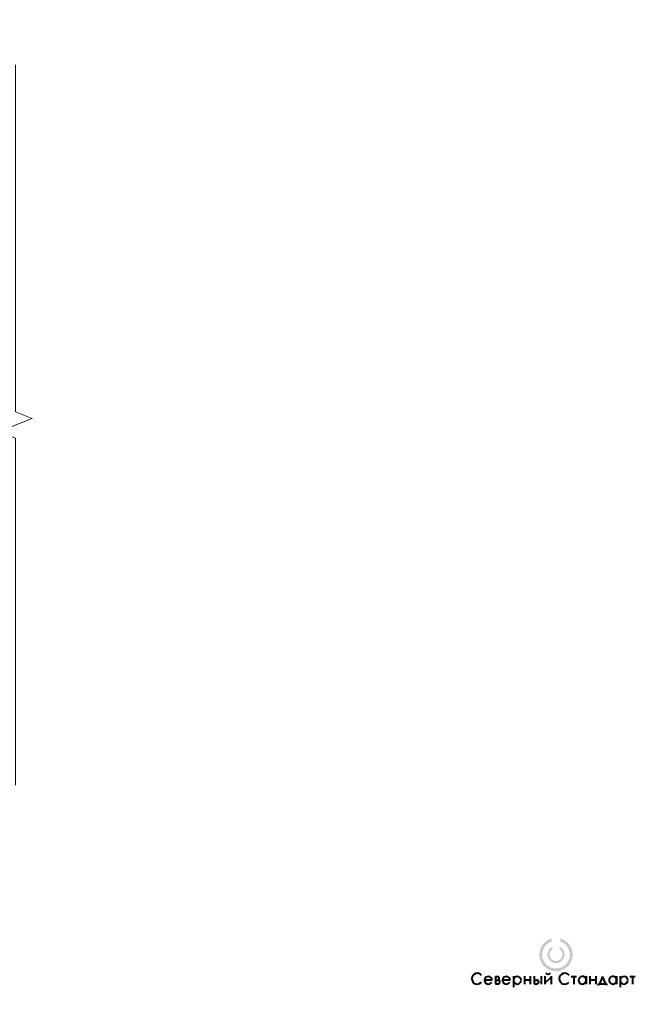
# Model space of a CAD drawing. Header units: millimetres. Extents: x 0 to 420, y 0 to 297.
# Tile 16 of 16: x 229 to 420, y 0 to 297. Entities that reach past the tile are written whole.
import ezdxf

# ---------------------------------------------------------------- set-up
doc = ezdxf.new("R2010")
doc.units = ezdxf.units.MM
doc.linetypes.add('K5LT32768', pattern=[0])
doc.linetypes.add('K5LT_THIN_INCLUDED_TO_HATCHING', pattern=[0])

# ---------------------------------------------------------------- blocks, each defined once
blk = doc.blocks.new('U35')
at = {"color": 7, "linetype": 'K5LT_THIN_INCLUDED_TO_HATCHING', "lineweight": 9, "true_color": 0xffffff}
for p, q in [((227.84, 178.75), (227.84, 283.39)), ((232.84, 176.75), (227.84, 178.75)), ((222.84, 172.75), (232.84, 176.75)), ((227.84, 170.75), (222.84, 172.75)), ((227.84, 66.1), (227.84, 170.75))]:
    blk.add_line(p, q, dxfattribs=at)
blk = doc.blocks.new('U169')
at = {"true_color": 0xff00ff}
blk.add_hatch(color=6, dxfattribs=at).paths.add_polyline_path([(392.24, 19.84), (392.24, 18.94), (392.35, 18.9), (392.46, 18.86), (392.56, 18.82), (392.67, 18.77), (392.77, 18.72), (392.88, 18.67), (392.98, 18.61), (393.08, 18.56), (393.18, 18.5), (393.27, 18.43), (393.37, 18.37), (393.46, 18.3), (393.55, 18.23), (393.64, 18.15), (393.73, 18.08), (393.81, 18), (393.89, 17.92), (393.97, 17.83), (394.05, 17.75), (394.13, 17.66), (394.2, 17.57), (394.27, 17.48), (394.34, 17.39), (394.4, 17.29), (394.46, 17.2), (394.52, 17.1), (394.58, 17), (394.63, 16.9), (394.69, 16.79), (394.73, 16.69), (394.78, 16.58), (394.82, 16.47), (394.86, 16.37), (394.9, 16.26), (394.93, 16.15), (394.96, 16.04), (394.99, 15.92), (395.01, 15.81), (395.04, 15.7), (395.05, 15.58), (395.07, 15.47), (395.08, 15.35), (395.09, 15.24), (395.09, 15.12), (395.1, 15.01), (395.1, 14.99), (395.09, 14.88), (395.09, 14.76), (395.08, 14.65), (395.07, 14.53), (395.06, 14.42), (395.04, 14.3), (395.02, 14.19), (394.99, 14.08), (394.97, 13.97), (394.94, 13.85), (394.9, 13.74), (394.87, 13.63), (394.83, 13.53), (394.79, 13.42), (394.74, 13.31), (394.69, 13.21), (394.64, 13.1), (394.59, 13), (394.53, 12.9), (394.47, 12.8), (394.41, 12.71), (394.35, 12.61), (394.28, 12.52), (394.21, 12.43), (394.14, 12.34), (394.06, 12.25), (393.98, 12.16), (393.9, 12.08), (393.82, 12), (393.74, 11.92), (393.65, 11.84), (393.56, 11.77), (393.47, 11.7), (393.38, 11.63), (393.28, 11.56), (393.19, 11.5), (393.09, 11.44), (392.99, 11.38), (392.89, 11.32), (392.79, 11.27), (392.68, 11.22), (392.58, 11.17), (392.47, 11.13), (392.36, 11.09), (392.26, 11.05), (392.15, 11.02), (392.03, 10.98), (391.92, 10.95), (391.81, 10.93), (391.7, 10.91), (391.58, 10.89), (391.47, 10.87), (391.36, 10.86), (391.24, 10.85), (391.13, 10.84), (391.01, 10.84), (390.89, 10.84), (390.78, 10.84), (390.66, 10.85), (390.55, 10.86), (390.43, 10.87), (390.32, 10.88), (390.21, 10.9), (390.09, 10.92), (389.98, 10.95), (389.87, 10.98), (389.76, 11.01), (389.65, 11.04), (389.54, 11.08), (389.43, 11.12), (389.32, 11.16), (389.22, 11.21), (389.11, 11.26), (389.01, 11.31), (388.91, 11.37), (388.81, 11.42), (388.71, 11.48), (388.62, 11.55), (388.52, 11.61), (388.43, 11.68), (388.34, 11.75), (388.25, 11.83), (388.16, 11.9), (388.08, 11.98), (387.99, 12.06), (387.91, 12.14), (387.84, 12.23), (387.76, 12.32), (387.69, 12.41), (387.62, 12.5), (387.55, 12.59), (387.48, 12.69), (387.42, 12.78), (387.36, 12.88), (387.3, 12.98), (387.25, 13.08), (387.2, 13.19), (387.15, 13.29), (387.1, 13.4), (387.06, 13.5), (387.02, 13.61), (386.98, 13.72), (386.95, 13.83), (386.92, 13.94), (386.89, 14.05), (386.87, 14.17), (386.85, 14.28), (386.83, 14.39), (386.81, 14.51), (386.8, 14.62), (386.79, 14.74), (386.79, 14.85), (386.78, 14.97), (386.78, 14.99), (386.79, 15.11), (386.79, 15.22), (386.8, 15.34), (386.81, 15.45), (386.82, 15.57), (386.84, 15.68), (386.86, 15.8), (386.89, 15.91), (386.91, 16.02), (386.94, 16.13), (386.98, 16.24), (387.01, 16.35), (387.05, 16.46), (387.09, 16.57), (387.14, 16.67), (387.19, 16.78), (387.24, 16.88), (387.29, 16.98), (387.35, 17.08), (387.41, 17.18), (387.47, 17.28), (387.53, 17.38), (387.6, 17.47), (387.67, 17.56), (387.74, 17.65), (387.82, 17.74), (387.9, 17.82), (387.98, 17.91), (388.06, 17.99), (388.14, 18.07), (388.23, 18.14), (388.32, 18.22), (388.41, 18.29), (388.5, 18.36), (388.59, 18.42), (388.69, 18.49), (388.79, 18.55), (388.89, 18.61), (388.99, 18.66), (389.09, 18.72), (389.2, 18.77), (389.3, 18.81), (389.41, 18.86), (389.52, 18.9), (389.62, 18.94), (389.66, 18.95), (389.66, 19.84), (389.53, 19.81), (389.41, 19.77), (389.29, 19.73), (389.17, 19.69), (389.06, 19.64), (388.94, 19.59), (388.82, 19.54), (388.71, 19.49), (388.6, 19.43), (388.48, 19.37), (388.37, 19.31), (388.27, 19.24), (388.16, 19.17), (388.06, 19.1), (387.95, 19.03), (387.85, 18.95), (387.75, 18.87), (387.66, 18.79), (387.56, 18.7), (387.47, 18.62), (387.38, 18.53), (387.29, 18.44), (387.2, 18.34), (387.12, 18.25), (387.04, 18.15), (386.96, 18.05), (386.89, 17.95), (386.81, 17.85), (386.74, 17.74), (386.67, 17.63), (386.61, 17.53), (386.55, 17.42), (386.49, 17.3), (386.43, 17.19), (386.37, 17.08), (386.32, 16.96), (386.28, 16.84), (386.23, 16.73), (386.19, 16.61), (386.15, 16.49), (386.11, 16.36), (386.08, 16.24), (386.05, 16.12), (386.02, 15.99), (386, 15.87), (385.98, 15.75), (385.96, 15.62), (385.95, 15.49), (385.94, 15.37), (385.93, 15.24), (385.92, 15.11), (385.92, 14.99), (385.92, 14.87), (385.93, 14.74), (385.94, 14.61), (385.95, 14.49), (385.96, 14.36), (385.98, 14.24), (386, 14.11), (386.02, 13.99), (386.05, 13.86), (386.08, 13.74), (386.11, 13.62), (386.15, 13.5), (386.19, 13.38), (386.23, 13.26), (386.28, 13.14), (386.33, 13.02), (386.38, 12.9), (386.43, 12.79), (386.49, 12.68), (386.55, 12.56), (386.61, 12.45), (386.68, 12.35), (386.74, 12.24), (386.82, 12.13), (386.89, 12.03), (386.97, 11.93), (387.04, 11.83), (387.12, 11.73), (387.21, 11.64), (387.29, 11.54), (387.38, 11.45), (387.47, 11.37), (387.57, 11.28), (387.66, 11.19), (387.76, 11.11), (387.86, 11.03), (387.96, 10.96), (388.06, 10.88), (388.16, 10.81), (388.27, 10.74), (388.38, 10.68), (388.49, 10.61), (388.6, 10.55), (388.71, 10.5), (388.83, 10.44), (388.94, 10.39), (389.06, 10.34), (389.18, 10.29), (389.3, 10.25), (389.42, 10.21), (389.54, 10.17), (389.66, 10.14), (389.78, 10.11), (389.91, 10.08), (390.03, 10.06), (390.16, 10.04), (390.28, 10.02), (390.41, 10), (390.53, 9.99), (390.66, 9.98), (390.79, 9.98), (390.91, 9.97), (391.04, 9.98), (391.17, 9.98), (391.29, 9.99), (391.42, 10), (391.55, 10.01), (391.67, 10.03), (391.8, 10.05), (391.92, 10.07), (392.05, 10.1), (392.17, 10.13), (392.29, 10.16), (392.41, 10.2), (392.53, 10.23), (392.65, 10.28), (392.77, 10.32), (392.89, 10.37), (393.01, 10.42), (393.12, 10.47), (393.23, 10.53), (393.35, 10.59), (393.46, 10.65), (393.56, 10.72), (393.67, 10.78), (393.78, 10.85), (393.88, 10.93), (393.98, 11), (394.08, 11.08), (394.18, 11.16), (394.28, 11.24), (394.37, 11.33), (394.46, 11.42), (394.55, 11.51), (394.64, 11.6), (394.72, 11.69), (394.8, 11.79), (394.88, 11.89), (394.96, 11.99), (395.03, 12.09), (395.11, 12.2), (395.18, 12.3), (395.24, 12.41), (395.31, 12.52), (395.37, 12.63), (395.43, 12.74), (395.48, 12.86), (395.53, 12.97), (395.58, 13.09), (395.63, 13.21), (395.67, 13.33), (395.71, 13.45), (395.75, 13.57), (395.79, 13.69), (395.82, 13.81), (395.85, 13.94), (395.87, 14.06), (395.89, 14.18), (395.91, 14.31), (395.93, 14.44), (395.94, 14.56), (395.95, 14.69), (395.95, 14.81), (395.96, 14.94), (395.96, 14.99), (395.96, 15.12), (395.95, 15.25), (395.94, 15.37), (395.93, 15.5), (395.92, 15.62), (395.9, 15.75), (395.88, 15.88), (395.86, 16), (395.83, 16.12), (395.8, 16.25), (395.77, 16.37), (395.73, 16.49), (395.69, 16.61), (395.65, 16.73), (395.6, 16.85), (395.55, 16.97), (395.5, 17.08), (395.45, 17.2), (395.39, 17.31), (395.33, 17.42), (395.27, 17.53), (395.2, 17.64), (395.13, 17.75), (395.06, 17.85), (394.99, 17.95), (394.91, 18.06), (394.84, 18.16), (394.75, 18.25), (394.67, 18.35), (394.59, 18.44), (394.5, 18.53), (394.41, 18.62), (394.31, 18.71), (394.22, 18.79), (394.12, 18.87), (394.02, 18.95), (393.92, 19.03), (393.82, 19.1), (393.71, 19.17), (393.61, 19.24), (393.5, 19.31), (393.39, 19.37), (393.28, 19.43), (393.17, 19.49), (393.05, 19.54), (392.94, 19.6), (392.82, 19.65), (392.7, 19.69), (392.58, 19.73), (392.46, 19.77), (392.34, 19.81)])
at = {"true_color": 0x0000ff}
blk.add_hatch(color=5, dxfattribs=at).paths.add_polyline_path([(392.02, 17.34), (392.02, 16.58), (392.08, 16.54), (392.14, 16.49), (392.2, 16.44), (392.26, 16.38), (392.32, 16.33), (392.37, 16.27), (392.42, 16.21), (392.47, 16.15), (392.52, 16.09), (392.56, 16.02), (392.6, 15.96), (392.64, 15.89), (392.67, 15.82), (392.71, 15.75), (392.73, 15.67), (392.76, 15.6), (392.78, 15.52), (392.8, 15.45), (392.82, 15.37), (392.84, 15.29), (392.85, 15.22), (392.85, 15.14), (392.86, 15.06), (392.86, 14.99), (392.86, 14.91), (392.85, 14.84), (392.84, 14.76), (392.83, 14.68), (392.82, 14.6), (392.8, 14.53), (392.78, 14.45), (392.76, 14.38), (392.73, 14.3), (392.7, 14.23), (392.67, 14.16), (392.63, 14.09), (392.6, 14.02), (392.55, 13.95), (392.51, 13.89), (392.46, 13.83), (392.42, 13.77), (392.36, 13.71), (392.31, 13.65), (392.25, 13.59), (392.2, 13.54), (392.14, 13.49), (392.07, 13.44), (392.01, 13.4), (391.94, 13.36), (391.88, 13.32), (391.81, 13.28), (391.74, 13.25), (391.66, 13.22), (391.59, 13.19), (391.52, 13.16), (391.44, 13.14), (391.36, 13.12), (391.29, 13.11), (391.21, 13.09), (391.13, 13.08), (391.05, 13.08), (390.98, 13.07), (390.9, 13.07), (390.82, 13.08), (390.74, 13.08), (390.66, 13.09), (390.59, 13.11), (390.51, 13.12), (390.43, 13.14), (390.36, 13.16), (390.28, 13.19), (390.21, 13.22), (390.14, 13.25), (390.07, 13.28), (390, 13.32), (389.93, 13.36), (389.87, 13.4), (389.8, 13.45), (389.74, 13.49), (389.68, 13.54), (389.62, 13.6), (389.57, 13.65), (389.51, 13.71), (389.46, 13.77), (389.41, 13.83), (389.37, 13.89), (389.32, 13.96), (389.28, 14.03), (389.24, 14.09), (389.21, 14.16), (389.18, 14.23), (389.15, 14.31), (389.12, 14.38), (389.1, 14.46), (389.08, 14.53), (389.06, 14.61), (389.05, 14.69), (389.03, 14.76), (389.03, 14.84), (389.02, 14.92), (389.02, 14.99), (389.02, 15.07), (389.03, 15.15), (389.03, 15.23), (389.05, 15.31), (389.06, 15.38), (389.08, 15.46), (389.1, 15.53), (389.12, 15.61), (389.15, 15.68), (389.18, 15.76), (389.21, 15.83), (389.25, 15.9), (389.28, 15.96), (389.33, 16.03), (389.37, 16.1), (389.42, 16.16), (389.46, 16.22), (389.52, 16.28), (389.57, 16.34), (389.63, 16.39), (389.68, 16.44), (389.74, 16.49), (389.81, 16.54), (389.87, 16.59), (389.87, 16.59), (389.87, 17.35), (389.79, 17.31), (389.71, 17.26), (389.63, 17.22), (389.55, 17.17), (389.48, 17.12), (389.4, 17.07), (389.33, 17.01), (389.26, 16.96), (389.19, 16.9), (389.13, 16.83), (389.06, 16.77), (389, 16.7), (388.94, 16.63), (388.89, 16.56), (388.83, 16.49), (388.78, 16.41), (388.73, 16.33), (388.69, 16.26), (388.64, 16.18), (388.6, 16.09), (388.57, 16.01), (388.53, 15.93), (388.5, 15.84), (388.47, 15.76), (388.45, 15.67), (388.42, 15.58), (388.4, 15.49), (388.39, 15.4), (388.38, 15.31), (388.37, 15.22), (388.36, 15.13), (388.36, 15.04), (388.36, 14.99), (388.36, 14.9), (388.36, 14.81), (388.37, 14.72), (388.38, 14.63), (388.4, 14.54), (388.41, 14.45), (388.43, 14.36), (388.46, 14.28), (388.48, 14.19), (388.51, 14.1), (388.55, 14.02), (388.58, 13.93), (388.62, 13.85), (388.66, 13.77), (388.71, 13.69), (388.76, 13.61), (388.81, 13.54), (388.86, 13.46), (388.91, 13.39), (388.97, 13.32), (389.03, 13.25), (389.09, 13.19), (389.16, 13.12), (389.22, 13.06), (389.29, 13), (389.36, 12.95), (389.44, 12.89), (389.51, 12.84), (389.59, 12.79), (389.67, 12.74), (389.75, 12.7), (389.83, 12.66), (389.91, 12.62), (390, 12.59), (390.08, 12.56), (390.17, 12.53), (390.25, 12.5), (390.34, 12.48), (390.43, 12.46), (390.52, 12.44), (390.61, 12.43), (390.7, 12.42), (390.79, 12.41), (390.88, 12.41), (390.97, 12.41), (391.06, 12.41), (391.15, 12.42), (391.25, 12.43), (391.34, 12.44), (391.43, 12.46), (391.51, 12.47), (391.6, 12.5), (391.69, 12.52), (391.78, 12.55), (391.86, 12.58), (391.95, 12.61), (392.03, 12.65), (392.11, 12.69), (392.19, 12.73), (392.27, 12.78), (392.35, 12.83), (392.42, 12.88), (392.5, 12.93), (392.57, 12.99), (392.64, 13.05), (392.7, 13.11), (392.77, 13.17), (392.83, 13.24), (392.89, 13.3), (392.95, 13.37), (393.01, 13.44), (393.06, 13.52), (393.11, 13.59), (393.16, 13.67), (393.2, 13.75), (393.25, 13.83), (393.29, 13.91), (393.32, 14), (393.36, 14.08), (393.39, 14.17), (393.41, 14.25), (393.44, 14.34), (393.46, 14.43), (393.48, 14.52), (393.49, 14.61), (393.51, 14.7), (393.51, 14.79), (393.52, 14.88), (393.52, 14.97), (393.52, 14.99), (393.52, 15.08), (393.52, 15.17), (393.51, 15.27), (393.5, 15.36), (393.48, 15.45), (393.47, 15.53), (393.45, 15.62), (393.42, 15.71), (393.39, 15.8), (393.36, 15.88), (393.33, 15.97), (393.3, 16.05), (393.26, 16.13), (393.22, 16.21), (393.17, 16.29), (393.12, 16.37), (393.07, 16.45), (393.02, 16.52), (392.97, 16.59), (392.91, 16.66), (392.85, 16.73), (392.79, 16.8), (392.72, 16.86), (392.65, 16.92), (392.59, 16.98), (392.51, 17.04), (392.44, 17.09), (392.37, 17.15), (392.29, 17.2), (392.21, 17.24), (392.13, 17.28), (392.05, 17.33)])
at = {"color": 7, "linetype": 'K5LT32768', "lineweight": 40}
for p, q in [((369.39, 7.4), (371.68, 7.4)), ((372.66, 8.38), (372.66, 6.16)), ((372.66, 8.38), (373.45, 8.38)), ((372.66, 7.33), (373.45, 7.33)), ((372.66, 6.16), (373.45, 6.16)), ((374.83, 7.4), (377.11, 7.4)), ((378.11, 8.49), (378.11, 5.18)), ((381.43, 8.47), (381.43, 6.07)), ((381.43, 7.37), (383.19, 7.37)), ((383.19, 8.47), (383.19, 6.07)), ((384.36, 8.47), (384.36, 6.16)), ((384.36, 7.33), (385.15, 7.33)), ((384.36, 6.16), (385.15, 6.16)), ((386.48, 8.47), (386.48, 6.07)), ((387.61, 8.47), (387.61, 6.07)), ((387.61, 6.38), (389.47, 8.18)), ((389.47, 8.47), (389.47, 6.07)), ((395.51, 8.38), (397.12, 8.38)), ((396.33, 8.38), (396.33, 6.07)), ((400.02, 8.47), (400.02, 6.07)), ((401.16, 8.47), (401.16, 6.07)), ((401.16, 7.37), (402.92, 7.37)), ((402.92, 8.47), (402.92, 6.07)), ((403.79, 5.7), (403.79, 6.14)), ((403.79, 6.14), (406.15, 6.14)), ((404.99, 8.34), (404.04, 6.14)), ((405.94, 6.14), (404.99, 8.34)), ((406.15, 6.14), (406.15, 5.75)), ((409.21, 8.47), (409.21, 6.07)), ((410.34, 8.49), (410.34, 5.18)), ((413.23, 8.38), (414.84, 8.38)), ((414.05, 8.38), (414.05, 6.07))]:
    blk.add_line(p, q, dxfattribs=at)
for centre, radius, start, end in [((367.15, 7.72), 1.63, 37.074, 321.6008), ((388.56, 9.98), 0.845, 216.4819, 323.681), ((393.57, 7.72), 1.63, 37.074, 321.6008), ((370.54, 7.25), 1.15, 7.3391, 332.5516), ((373.27, 7.86), 0.545, 281.1083, 70.9439), ((373.45, 6.75), 0.582, 270, 90), ((375.97, 7.25), 1.15, 7.3391, 332.5516), ((379.25, 7.25), 1.15, 0, 180), ((379.25, 7.25), 1.15, 180, 0), ((385.15, 6.75), 0.582, 270, 90), ((398.9, 7.25), 1.15, 7.3391, 3.7582), ((408.08, 7.25), 1.15, 7.3391, 3.7582), ((411.49, 7.25), 1.15, 0, 180), ((411.49, 7.25), 1.15, 180, 0)]:
    blk.add_arc(centre, radius, start, end, dxfattribs=at)

msp = doc.modelspace()

# ---------------------------------------------------------------- block references
for name in ['U35', 'U169']:
    msp.add_blockref(name, (0, 0))

doc.saveas('drawing.dxf')
